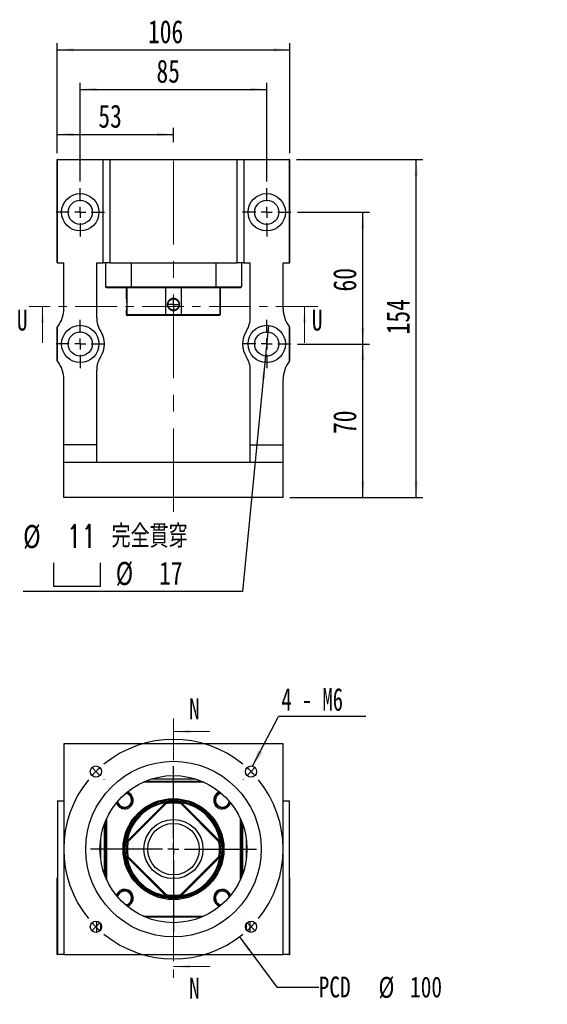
# Model space of a CAD drawing. Header units: millimetres. Extents: x 42 to 268, y 16 to 190.
# Tile 1 of 4: x 42 to 122, y 33 to 182. Entities that reach past the tile are written whole.
import ezdxf

# ---------------------------------------------------------------- set-up
doc = ezdxf.new("R2010")
doc.units = ezdxf.units.MM
doc.linetypes.add('CENTER', pattern=[10.16, 6.35, -1.27, 1.27, -1.27])
doc.linetypes.add('CENTERX2', pattern=[20.32, 12.7, -2.54, 2.54, -2.54])
doc.layers.add('FORMAT', color=7, linetype='Continuous')
doc.styles.add('SLDTEXTSTYLE0', font='TXT', dxfattribs={"width": 0.75})
doc.styles.add('SLDTEXTSTYLE3', font='TXT', dxfattribs={"width": 0.666667})
doc.styles.add('SLDTEXTSTYLE4', font='TXT', dxfattribs={"width": 0.75, "bigfont": 'bigfont'})
doc.dimstyles.new('SLDDIMSTYLE1', dxfattribs={"dimtxt": 3.175, "dimasz": 2.5, "dimexe": 0, "dimexo": 0.0625, "dimgap": 0.79375, "dimtad": 0, "dimtih": 1, "dimtoh": 1, "dimlfac": 3, "dimrnd": 1e-09, "dimzin": 12, "dimdsep": 46, "dimtxsty": 'SLDTEXTSTYLE0', "dimblk1": 'NONE', "dimsah": 1, "dimcen": 0, "dimadec": 0, "dimazin": 3, "dimtfac": 1, "dimtmove": 0, "dimatfit": 3, "dimldrblk": 'NONE', "dimfxl": 0, "dimfrac": 2, "dimtolj": 1, "dimtzin": 12, "dimarcsym": 0})
doc.dimstyles.new('SLDDIMSTYLE2', dxfattribs={"dimtxt": 0.18, "dimasz": 2.5, "dimexe": 0, "dimexo": 0.0625, "dimgap": 0, "dimtad": 0, "dimtih": 1, "dimtoh": 1, "dimdec": 0, "dimrnd": 1e-09, "dimzin": 0, "dimdsep": 46, "dimtxsty": 'Standard', "dimsah": 1, "dimcen": 0.09, "dimadec": 0, "dimazin": 0, "dimtfac": 2.5, "dimtdec": 0, "dimtofl": 0, "dimtmove": 0, "dimatfit": 3, "dimfxl": 0, "dimfrac": 2, "dimtolj": 1, "dimtzin": 0, "dimarcsym": 0})
doc.dimstyles.new('SLDDIMSTYLE3', dxfattribs={"dimtxt": 3.5, "dimasz": 2.5, "dimexe": 0, "dimexo": 0.0625, "dimgap": 0.875, "dimtad": 1, "dimlfac": 3, "dimrnd": 1e-09, "dimzin": 12, "dimdsep": 46, "dimtxsty": 'SLDTEXTSTYLE0', "dimsah": 1, "dimcen": 0.09, "dimadec": 0, "dimazin": 3, "dimtfac": 1, "dimtmove": 0, "dimatfit": 0, "dimfxl": 0, "dimfrac": 2, "dimtolj": 1, "dimtzin": 12, "dimarcsym": 0})
doc.dimstyles.new('SLDDIMSTYLE4', dxfattribs={"dimtxt": 3.5, "dimasz": 2.5, "dimexe": 0, "dimexo": 0.0625, "dimgap": 0.875, "dimtad": 1, "dimlfac": 3, "dimrnd": 1e-09, "dimzin": 12, "dimdsep": 46, "dimtxsty": 'SLDTEXTSTYLE0', "dimsah": 1, "dimcen": 0.09, "dimadec": 0, "dimazin": 3, "dimtfac": 1, "dimtofl": 0, "dimtmove": 0, "dimatfit": 3, "dimfxl": 0, "dimfrac": 2, "dimtolj": 1, "dimtzin": 12, "dimarcsym": 0})
doc.dimstyles.new('SLDDIMSTYLE5', dxfattribs={"dimtxt": 3.5, "dimasz": 2.5, "dimexe": 0, "dimexo": 0.0625, "dimgap": 0.875, "dimtad": 0, "dimtih": 1, "dimtoh": 1, "dimdec": 6, "dimlfac": 3, "dimrnd": 1e-09, "dimzin": 12, "dimdsep": 46, "dimtxsty": 'SLDTEXTSTYLE0', "dimblk1": 'NONE', "dimsah": 1, "dimcen": 0, "dimadec": 0, "dimazin": 3, "dimtfac": 1, "dimtmove": 0, "dimatfit": 3, "dimldrblk": 'NONE', "dimfxl": 0, "dimfrac": 2, "dimtolj": 1, "dimtzin": 12, "dimarcsym": 0})

# ---------------------------------------------------------------- blocks, each defined once
blk = doc.blocks.new('_D')
at = {"layer": 'FORMAT', "color": 7}
for p, q in [((75.18, 42.89), (80.88, 35.28)), ((80.88, 35.28), (87.23, 35.28))]:
    blk.add_line(p, q, dxfattribs=at)
blk.add_solid([(75.18, 42.89), (76.48, 40.74), (76.88, 41.04)], dxfattribs=at)
at = {"layer": 'FORMAT', "color": 7, "char_height": 3.175, "attachment_point": 1, "style": 'SLDTEXTSTYLE0'}
for s, insert in [('PCD', (87.23, 36.87)), ('%%c', (96.32, 36.82)), ('100', (101.11, 36.87))]:
    blk.add_mtext(s, dxfattribs=dict(at, insert=insert))
blk = doc.blocks.new('_NONE')
blk = doc.blocks.new('SW_NOTE_0')
at = {"layer": 'FORMAT', "color": 0}
blk.add_line((13.23, 0), (0, 0), dxfattribs=at)
at = {"layer": 'FORMAT', "color": 0, "insert": (0.42, 4.32), "char_height": 3.44, "attachment_point": 1, "style": 'SLDTEXTSTYLE3'}
blk.add_mtext('4 - M6', dxfattribs=at)
blk = doc.blocks.new('SW_CENTERMARKSYMBOL_0')
at = {"layer": 'FORMAT', "color": 0}
for p, q in [((0, 1.67), (0, 12.62)), ((-1.67, 0), (-12.62, 0)), ((0, 0), (-0.83, 0)), ((0, 0), (0, 0.83)), ((0, 0), (0, -0.83)), ((0, 0), (0.83, 0)), ((1.67, 0), (12.62, 0)), ((0, -1.67), (0, -12.62))]:
    blk.add_line(p, q, dxfattribs=at)
blk = doc.blocks.new('SW_CENTERMARKSYMBOL_1')
at = {"layer": 'FORMAT', "color": 0}
for p, q in [((-24.75, 1.18), (-24.76, 1.19)), ((-23.57, 0), (-24.16, 0.59)), ((-23.57, 0), (-22.98, -0.59)), ((-11.79, -10.12), (-11.79, 0.83)), ((0, 0), (-0.59, -0.59)), ((0, 0), (0.59, 0.59)), ((1.18, 1.18), (1.19, 1.19)), ((-22.39, -1.18), (-22.38, -1.19)), ((-1.18, -1.18), (-1.19, -1.19)), ((-13.45, -11.79), (-24.4, -11.79)), ((-11.79, -11.79), (-12.62, -11.79)), ((-11.79, -11.79), (-11.79, -10.95)), ((-11.79, -11.79), (-11.79, -12.62)), ((-11.79, -11.79), (-10.95, -11.79)), ((-10.12, -11.79), (0.83, -11.79)), ((-11.79, -13.45), (-11.79, -24.4)), ((-22.39, -22.39), (-22.38, -22.38)), ((-1.18, -22.39), (-1.19, -22.38)), ((-23.57, -23.57), (-24.16, -24.16)), ((-23.57, -23.57), (-22.98, -22.98)), ((0, -23.57), (-0.59, -22.98)), ((0, -23.57), (0.59, -24.16)), ((-24.75, -24.75), (-24.76, -24.76)), ((1.18, -24.75), (1.19, -24.76))]:
    blk.add_line(p, q, dxfattribs=at)
for start, end in [(50.7296, 129.2704), (135, 137.8648), (132.1352, 135), (45, 47.8648), (42.1352, 45), (140.7296, 219.2704), (320.7296, 39.2704), (222.1352, 225), (225, 227.8648), (312.1352, 315), (315, 317.8648), (230.7296, 309.2704)]:
    blk.add_arc((-11.79, -11.79), 16.67, start, end, dxfattribs=at)
blk = doc.blocks.new('_D_1')
at = {"layer": 'FORMAT', "color": 7}
for p, q in [((47.51, 161.92), (47.51, 165.75)), ((47.51, 164.75), (65.18, 164.75)), ((65.18, 163.59), (65.18, 165.75))]:
    blk.add_line(p, q, dxfattribs=at)
for points in [[(47.51, 164.75), (50.01, 164.5), (50.01, 165)], [(65.18, 164.75), (62.68, 165), (62.68, 164.5)]]:
    blk.add_solid(points, dxfattribs=at)
at = {"layer": 'FORMAT', "color": 7, "insert": (53.76, 169.27), "char_height": 3.5, "attachment_point": 1, "style": 'SLDTEXTSTYLE0'}
blk.add_mtext('53', dxfattribs=at)
blk = doc.blocks.new('_D_2')
at = {"layer": 'FORMAT', "color": 7}
for p, q in [((51.01, 157.59), (51.01, 172.59)), ((79.34, 157.59), (79.34, 172.59)), ((51.01, 171.59), (79.34, 171.59))]:
    blk.add_line(p, q, dxfattribs=at)
for points in [[(51.01, 171.59), (53.51, 171.34), (53.51, 171.84)], [(79.34, 171.59), (76.84, 171.84), (76.84, 171.34)]]:
    blk.add_solid(points, dxfattribs=at)
at = {"layer": 'FORMAT', "color": 7, "insert": (62.59, 176.1), "char_height": 3.5, "attachment_point": 1, "style": 'SLDTEXTSTYLE0'}
blk.add_mtext('85', dxfattribs=at)
blk = doc.blocks.new('_D_3')
at = {"layer": 'FORMAT', "color": 7}
for p, q in [((47.51, 161.92), (47.51, 178.59)), ((82.84, 161.92), (82.84, 178.59)), ((47.51, 177.59), (82.84, 177.59))]:
    blk.add_line(p, q, dxfattribs=at)
for points in [[(47.51, 177.59), (50.01, 177.34), (50.01, 177.84)], [(82.84, 177.59), (80.34, 177.84), (80.34, 177.34)]]:
    blk.add_solid(points, dxfattribs=at)
at = {"layer": 'FORMAT', "color": 7, "insert": (61.3, 182.1), "char_height": 3.5, "attachment_point": 1, "style": 'SLDTEXTSTYLE0'}
blk.add_mtext('106', dxfattribs=at)
blk = doc.blocks.new('_D_4')
at = {"layer": 'FORMAT', "color": 7}
for p, q in [((84.01, 132.92), (94.94, 132.92)), ((93.94, 109.59), (93.94, 132.92)), ((82.84, 109.59), (94.94, 109.59))]:
    blk.add_line(p, q, dxfattribs=at)
for points in [[(93.94, 132.92), (93.69, 130.42), (94.19, 130.42)], [(93.94, 109.59), (94.19, 112.09), (93.69, 112.09)]]:
    blk.add_solid(points, dxfattribs=at)
at = {"layer": 'FORMAT', "color": 7, "insert": (89.43, 119.25), "char_height": 3.5, "attachment_point": 1, "rotation": 90, "style": 'SLDTEXTSTYLE0'}
blk.add_mtext('70', dxfattribs=at)
blk = doc.blocks.new('_D_5')
at = {"layer": 'FORMAT', "color": 7}
for p, q in [((84.01, 152.92), (94.94, 152.92)), ((93.94, 132.92), (93.94, 152.92)), ((84.01, 132.92), (94.94, 132.92))]:
    blk.add_line(p, q, dxfattribs=at)
for points in [[(93.94, 152.92), (93.69, 150.42), (94.19, 150.42)], [(93.94, 132.92), (94.19, 135.42), (93.69, 135.42)]]:
    blk.add_solid(points, dxfattribs=at)
at = {"layer": 'FORMAT', "color": 7, "insert": (89.43, 140.89), "char_height": 3.5, "attachment_point": 1, "rotation": 90, "style": 'SLDTEXTSTYLE0'}
blk.add_mtext('60', dxfattribs=at)
blk = doc.blocks.new('_D_6')
at = {"layer": 'FORMAT', "color": 7}
for p, q in [((83.84, 160.92), (103.05, 160.92)), ((102.05, 109.59), (102.05, 160.92)), ((82.84, 109.59), (103.05, 109.59))]:
    blk.add_line(p, q, dxfattribs=at)
for points in [[(102.05, 160.92), (101.8, 158.42), (102.3, 158.42)], [(102.05, 109.59), (102.3, 112.09), (101.8, 112.09)]]:
    blk.add_solid(points, dxfattribs=at)
at = {"layer": 'FORMAT', "color": 7, "insert": (97.53, 134.38), "char_height": 3.5, "attachment_point": 1, "rotation": 90, "style": 'SLDTEXTSTYLE0'}
blk.add_mtext('154', dxfattribs=at)
blk = doc.blocks.new('SW_SYMBOL_HOLE_SPOT')
at = {"layer": 'FORMAT', "color": 0}
for p, q in [((0, 875), (0, 75)), ((1600, 75), (1600, 875)), ((0, 75), (1600, 75))]:
    blk.add_line(p, q, dxfattribs=at)
blk = doc.blocks.new('_D_7')
at = {"layer": 'FORMAT'}
for p, q in [((79.62, 135.74), (79.06, 130.1)), ((79.06, 130.1), (75.64, 95.32)), ((75.64, 95.32), (42.34, 95.32))]:
    blk.add_line(p, q, dxfattribs=at)
blk.add_solid([(79.06, 130.1), (78.57, 127.64), (79.07, 127.59)], dxfattribs=at)
at = {"layer": 'FORMAT', "xscale": 0.004470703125, "yscale": 0.004470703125, "zscale": 0.004470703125}
blk.add_blockref('SW_SYMBOL_HOLE_SPOT', (46.95, 95.8), dxfattribs=at)
at = {"layer": 'FORMAT', "char_height": 3.5, "attachment_point": 1}
for s, insert, style in [('%%c', (42.34, 105.44), 'SLDTEXTSTYLE0'), ('11 \\M+18AAE\\M+19153\\M+18AD1\\M+190FA', (48.94, 105.49), 'SLDTEXTSTYLE4'), ('%%c', (56.4, 99.83), 'SLDTEXTSTYLE0'), ('17', (62.99, 99.88), 'SLDTEXTSTYLE0')]:
    blk.add_mtext(s, dxfattribs=dict(at, insert=insert, style=style))
blk = doc.blocks.new('SW_CENTERMARKSYMBOL_2')
at = {"layer": 'FORMAT', "color": 0}
for p, q in [((0, 1.67), (0, 3.67)), ((-1.67, 0), (-3.67, 0)), ((0, 0), (-0.83, 0)), ((0, 0), (0, 0.83)), ((0, 0), (0, -0.83)), ((0, 0), (0.83, 0)), ((1.67, 0), (3.67, 0)), ((0, -1.67), (0, -3.67))]:
    blk.add_line(p, q, dxfattribs=at)
blk = doc.blocks.new('SW_CENTERMARKSYMBOL_3')
at = {"layer": 'FORMAT', "color": 0}
for p, q in [((0, 1.67), (0, 3.67)), ((-1.67, 0), (-3.67, 0)), ((0, 0), (-0.83, 0)), ((0, 0), (0, 0.83)), ((0, 0), (0, -0.83)), ((0, 0), (0.83, 0)), ((1.67, 0), (3.67, 0)), ((0, -1.67), (0, -3.67))]:
    blk.add_line(p, q, dxfattribs=at)
blk = doc.blocks.new('SW_CENTERMARKSYMBOL_4')
at = {"layer": 'FORMAT', "color": 0}
for p, q in [((0, 1.67), (0, 3.67)), ((-1.67, 0), (-3.67, 0)), ((0, 0), (-0.83, 0)), ((0, 0), (0, 0.83)), ((0, 0), (0, -0.83)), ((0, 0), (0.83, 0)), ((1.67, 0), (3.67, 0)), ((0, -1.67), (0, -3.67))]:
    blk.add_line(p, q, dxfattribs=at)
blk = doc.blocks.new('SW_CENTERMARKSYMBOL_5')
at = {"layer": 'FORMAT', "color": 0}
for p, q in [((0, 1.67), (0, 3.67)), ((-1.67, 0), (-3.67, 0)), ((0, 0), (-0.83, 0)), ((0, 0), (0, 0.83)), ((0, 0), (0, -0.83)), ((0, 0), (0.83, 0)), ((1.67, 0), (3.67, 0)), ((0, -1.67), (0, -3.67))]:
    blk.add_line(p, q, dxfattribs=at)
blk = doc.blocks.new('SW_CENTERMARKSYMBOL_6')
at = {"layer": 'FORMAT', "color": 0}
for p, q in [((0, 1.67), (0, 1.68)), ((-1.67, 0), (-1.68, 0)), ((0, 0), (-0.83, 0)), ((0, 0), (0, 0.83)), ((0, 0), (0, -0.83)), ((0, 0), (0.83, 0)), ((1.67, 0), (1.68, 0)), ((0, -1.67), (0, -1.68))]:
    blk.add_line(p, q, dxfattribs=at)

msp = doc.modelspace()

# ---------------------------------------------------------------- linework, layer by layer
at = {"color": 7, "linetype": 'Continuous', "lineweight": 25}
for p, q in [((47.50851009, 145.25799565), (47.50851009, 160.92466241)), ((47.50851009, 160.92466241), (47.57517665, 160.92466241)), ((47.57517665, 145.25799565), (47.57517665, 160.92466241)), ((47.57517665, 160.92466241), (54.50850938, 160.92466241)), ((54.50850938, 145.25799565), (54.50850938, 160.92466241)), ((54.50850938, 160.92466241), (55.50851016, 160.92466241)), ((55.50851016, 160.92466241), (55.50851016, 145.25799565)), ((55.50851016, 160.92466241), (74.84184294, 160.92466241)), ((74.84184294, 145.25799565), (74.84184294, 160.92466241)), ((74.84184294, 160.92466241), (75.84184372, 160.92466241)), ((75.84184372, 160.92466241), (75.84184372, 145.25799565)), ((75.84184372, 160.92466241), (82.77517646, 160.92466241)), ((82.77517646, 145.25799565), (82.77517646, 160.92466241)), ((82.84184301, 160.92466241), (82.77517646, 160.92466241)), ((82.84184301, 145.25799565), (82.84184301, 160.92466241)), ((47.57517665, 145.25799565), (47.50851009, 145.25799565)), ((47.57517665, 145.25799565), (48.50850964, 145.25799565)), ((48.50850964, 138.25539115), (48.50850964, 145.25799565)), ((53.50850983, 136.89328967), (53.50850983, 145.25799565)), ((53.50850983, 145.25799565), (54.50850938, 145.25799565)), ((55.50851016, 145.25799565), (54.50850938, 145.25799565)), ((54.84184339, 145.25799565), (54.84184339, 141.59132901)), ((55.50851016, 145.25799565), (74.84184294, 145.25799565)), ((58.75256001, 145.25799565), (58.75256001, 141.59132901)), ((71.59779309, 145.25799565), (71.59779309, 141.59132901)), ((75.84184372, 145.25799565), (74.84184294, 145.25799565)), ((75.50850971, 145.25799565), (75.50850971, 141.59132901)), ((75.84184372, 145.25799565), (76.84184327, 145.25799565)), ((76.84184327, 136.89328967), (76.84184327, 145.25799565)), ((81.84184347, 145.25799565), (82.77517646, 145.25799565)), ((81.84184347, 138.25539115), (81.84184347, 145.25799565)), ((82.77517646, 145.25799565), (82.84184301, 145.25799565)), ((54.84184339, 141.59132901), (58.75256001, 141.59132901)), ((58.80031264, 141.424662), (55.00850977, 141.424662)), ((58.00850964, 141.424662), (58.00850964, 139.85175131)), ((58.10646677, 141.424662), (58.10646677, 137.42466259)), ((58.75256001, 141.59132901), (71.59779309, 141.59132901)), ((71.55004046, 141.424662), (58.80031264, 141.424662)), ((63.99430726, 137.42466259), (63.99430726, 141.424662)), ((66.35604584, 141.424662), (66.35604584, 137.42466259)), ((75.34184333, 141.424662), (71.55004046, 141.424662)), ((71.59779309, 141.59132901), (75.50850971, 141.59132901)), ((72.24388633, 137.42466259), (72.24388633, 141.424662)), ((72.34184346, 137.42466259), (72.34184346, 141.424662)), ((58.00850964, 137.99778112), (58.00850964, 137.42466259)), ((58.00850964, 137.42466259), (58.17517664, 137.25799559)), ((58.00850964, 137.42466259), (58.10646677, 137.42466259)), ((58.10646677, 137.42466259), (63.99430726, 137.42466259)), ((58.2623056, 137.25799559), (58.17517664, 137.25799559)), ((64.07417073, 137.25799559), (58.2623056, 137.25799559)), ((63.99430726, 137.42466259), (66.35604584, 137.42466259)), ((66.27618237, 137.25799559), (64.07417073, 137.25799559)), ((72.0880475, 137.25799559), (66.27618237, 137.25799559)), ((66.35604584, 137.42466259), (72.24388633, 137.42466259)), ((72.17517646, 137.25799559), (72.0880475, 137.25799559)), ((72.17517646, 137.25799559), (72.34184346, 137.42466259)), ((72.24388633, 137.42466259), (72.34184346, 137.42466259)), ((47.50851009, 130.36971031), (47.50851009, 135.47961402)), ((47.57517665, 130.28080253), (47.57517665, 135.56852428)), ((82.77517646, 130.28080253), (82.77517646, 135.56852428)), ((82.84184301, 130.36971031), (82.84184301, 135.47961402)), ((53.50850983, 117.5913288), (53.50850983, 128.95603466)), ((76.84184327, 117.5913288), (76.84184327, 128.95603466)), ((48.50850964, 117.5913288), (48.50850964, 127.59393442)), ((81.84184347, 117.5913288), (81.84184347, 127.59393442)), ((53.50850983, 117.5913288), (48.50850964, 117.5913288)), ((48.50850964, 114.9246617), (48.50850964, 117.5913288)), ((53.50850983, 114.9246617), (53.50850983, 117.5913288)), ((76.84184327, 117.5913288), (81.84184347, 117.5913288)), ((76.84184327, 114.9246617), (76.84184327, 117.5913288)), ((81.84184347, 114.9246617), (81.84184347, 117.5913288)), ((81.84184347, 114.9246617), (48.50850964, 114.9246617)), ((48.50850964, 109.59132749), (48.50850964, 114.9246617)), ((81.84184347, 109.59132749), (81.84184347, 114.9246617)), ((81.84184347, 109.59132749), (48.50850964, 109.59132749)), ((81.84184347, 72.21903861), (48.50850964, 72.21903861)), ((48.50850964, 72.21903861), (48.50850964, 40.21903833)), ((81.84184347, 40.21903833), (81.84184347, 72.21903861)), ((69.79397866, 66.38570525), (60.55637444, 66.38570525)), ((60.94236822, 66.55237164), (69.40798488, 66.55237164)), ((61.87113866, 66.88570565), (68.47921444, 66.88570565)), ((47.57517665, 63.55237177), (47.57517665, 51.88570505)), ((47.57517665, 63.55237177), (47.59184359, 63.55237177)), ((47.59184359, 40.21903833), (47.59184359, 63.55237177)), ((47.59184359, 63.55237177), (48.50850964, 63.55237177)), ((58.10646677, 57.39990777), (63.99430726, 63.28774825)), ((64.07417073, 63.13190943), (58.2623056, 57.3200443)), ((72.0880475, 57.3200443), (66.27618237, 63.13190943)), ((66.35604584, 63.28774825), (72.24388633, 57.39990777)), ((81.84184347, 63.55237177), (82.75850951, 63.55237177)), ((82.75850951, 63.55237177), (82.75850951, 40.21903833)), ((82.75850951, 63.55237177), (82.77517646, 63.55237177)), ((82.77517646, 51.88570505), (82.77517646, 63.55237177)), ((54.67517638, 52.41845385), (54.67517638, 60.0196231)), ((54.84184339, 51.98623015), (54.84184339, 60.4518468)), ((55.00850977, 60.83784058), (55.00850977, 51.60023637)), ((75.34184333, 51.60023637), (75.34184333, 60.83784058)), ((75.50850971, 60.4518468), (75.50850971, 51.98623015)), ((75.67517672, 60.0196231), (75.67517672, 52.41845385)), ((63.99430726, 49.15032869), (58.10646677, 55.03816918)), ((58.2623056, 55.11803265), (64.07417073, 49.30616752)), ((66.27618237, 49.30616752), (72.0880475, 55.11803265)), ((72.24388633, 55.03816918), (66.35604584, 49.15032869)), ((47.50851009, 40.21903833), (47.50851009, 51.88570505)), ((47.57517665, 51.88570505), (47.50851009, 51.88570505)), ((82.77517646, 51.88570505), (82.84184301, 51.88570505)), ((82.84184301, 40.21903833), (82.84184301, 51.88570505)), ((60.55637444, 46.05237169), (69.79397866, 46.05237169)), ((69.40798488, 45.88570531), (60.94236822, 45.88570531)), ((47.50851009, 40.21903833), (47.59184359, 40.21903833)), ((48.50850964, 40.21903833), (47.59184359, 40.21903833)), ((48.50850964, 40.21903833), (81.84184347, 40.21903833)), ((82.75850951, 40.21903833), (81.84184347, 40.21903833)), ((82.75850951, 40.21903833), (82.84184301, 40.21903833))]:
    msp.add_line(p, q, dxfattribs=at)
at = {"color": 7, "linetype": 'CENTER', "lineweight": 18}
for p, q in [((87.08185255, 138.60112928), (43.26850888, 138.60112928)), ((65.17517655, 76.05904047), (65.17517655, 36.37901981))]:
    msp.add_line(p, q, dxfattribs=at)
at = {"color": 7, "linetype": 'Continuous', "lineweight": 18}
for p, q in [((45.26850888, 133.10112928), (45.26850888, 138.60112928)), ((85.08185255, 133.10112928), (85.08185255, 138.60112928)), ((70.67517655, 74.05904047), (65.17517655, 74.05904047)), ((70.67517655, 38.37901981), (65.17517655, 38.37901981))]:
    msp.add_line(p, q, dxfattribs=at)
at = {"color": 8, "linetype": 'Continuous', "lineweight": 25}
for p, q in [((54.09184311, 57.58071636), (54.09184311, 54.85736058)), ((76.25850999, 54.85736058), (76.25850999, 57.58071636)), ((54.09184311, 44.91351382), (54.09184311, 43.95433725)), ((76.25850999, 43.95433725), (76.25850999, 44.91351382))]:
    msp.add_line(p, q, dxfattribs=at)
at = {"color": 7, "linetype": 'Continuous', "lineweight": 25}
for centre, radius in [((51.00850988, 152.92466237), 2.83333333), ((79.34184322, 152.92466237), 2.83333333), ((51.00850988, 152.92466237), 1.83333333), ((79.34184322, 152.92466237), 1.83333333), ((51.00850988, 132.92466237), 2.83333333), ((51.00850988, 132.92466237), 1.83333333), ((79.34184322, 132.92466237), 2.83333333), ((79.34184322, 132.92466237), 1.83333333), ((65.17517655, 56.21903847), 13.33333333), ((53.39006353, 68.00415149), 0.85), ((76.96028957, 68.00415149), 0.85), ((65.17517655, 56.21903847), 11.16666667), ((65.17517655, 56.21903847), 7.66666667), ((65.17517655, 56.21903847), 7.5), ((65.17517655, 56.21903847), 7.33333333), ((65.17517655, 56.21903847), 4.48333333), ((65.17517655, 56.21903847), 3.91666667), ((53.39006353, 44.43392545), 0.85), ((76.96028957, 44.43392545), 0.85)]:
    msp.add_circle(centre, radius, dxfattribs=at)
for centre, radius, start, end in [((44.17517655, 138.2553909), 4.33333333, 322.0419714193, 0), ((86.17517655, 138.2553909), 4.33333333, 180, 217.9580285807), ((57.17517655, 136.89328934), 3.66666667, 180, 212.7637577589), ((73.17517655, 136.89328934), 3.66666667, 327.2362422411, 0), ((51.00850988, 132.92466237), 4.33333333, 142.4016949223, 143.8710725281), ((51.00850988, 132.92466237), 4.33333333, 142.0419714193, 142.4016949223), ((51.00850988, 132.92466237), 3.66666667, 327.2362422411, 32.7637577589), ((79.34184322, 132.92466237), 3.66666667, 147.2362422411, 212.7637577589), ((79.34184322, 132.92466237), 4.33333333, 37.5983050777, 37.9580285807), ((79.34184322, 132.92466237), 4.33333333, 36.1289274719, 37.5983050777), ((51.00850988, 132.92466237), 4.33333333, 216.1289274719, 217.5983050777), ((51.00850988, 132.92466237), 4.33333333, 217.5983050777, 217.9580285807), ((44.17517655, 127.59393384), 4.33333333, 0, 37.9580285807), ((57.17517655, 128.9560354), 3.66666667, 147.2362422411, 180), ((73.17517655, 128.9560354), 3.66666667, 0, 32.7637577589), ((86.17517655, 127.59393384), 4.33333333, 142.0419714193, 180), ((79.34184322, 132.92466237), 4.33333333, 322.0419714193, 322.4016949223), ((79.34184322, 132.92466237), 4.33333333, 322.4016949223, 323.8710725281), ((57.75055535, 63.64365968), 1.06666667, 188.5552312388, 81.4447687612), ((57.75055535, 63.64365968), 1.31666667, 270, 72.3680501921), ((57.75055535, 63.64365968), 1.15, 270, 77.9120989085), ((72.59979775, 63.64365968), 1.31666667, 107.6319498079, 270), ((72.59979775, 63.64365968), 1.15, 102.0879010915, 270), ((72.59979775, 63.64365968), 1.06666667, 98.5552312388, 351.4447687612), ((57.75055535, 63.64365968), 1.31666667, 197.6319498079, 270), ((57.75055535, 63.64365968), 1.15, 192.0879010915, 270), ((65.17517655, 56.21903847), 7.16666667, 99.4840162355, 170.5159837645), ((65.17517655, 56.21903847), 7.16666667, 80.5159837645, 99.4840162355), ((65.17517655, 56.21903847), 7, 80.9505676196, 99.0494323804), ((65.17517655, 56.21903847), 7.16666667, 9.4840162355, 80.5159837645), ((72.59979775, 63.64365968), 1.15, 270, 347.9120989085), ((72.59979775, 63.64365968), 1.31666667, 270, 342.3680501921), ((65.17517655, 56.21903847), 7.16666667, 170.5159837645, 189.4840162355), ((65.17517655, 56.21903847), 7, 170.9505676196, 189.0494323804), ((65.17517655, 56.21903847), 7, 350.9505676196, 9.0494323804), ((65.17517655, 56.21903847), 7.16666667, 350.5159837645, 9.4840162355), ((65.17517655, 56.21903847), 7.16666667, 189.4840162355, 226.1462626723), ((65.17517655, 56.21903847), 7.16666667, 279.4840162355, 350.5159837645), ((65.17517655, 56.21903847), 7.16666667, 226.1462626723, 260.5159837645), ((57.75055535, 48.79441727), 1.31666667, 287.6319498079, 162.3680501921), ((57.75055535, 48.79441727), 1.15, 282.0879010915, 167.9120989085), ((57.75055535, 48.79441727), 1.06666667, 278.5552312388, 171.4447687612), ((72.59979775, 48.79441727), 1.31666667, 17.6319498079, 252.3680501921), ((72.59979775, 48.79441727), 1.15, 12.0879010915, 257.9120989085), ((72.59979775, 48.79441727), 1.06666667, 8.5552312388, 261.4447687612), ((65.17517655, 56.21903847), 7.16666667, 260.5159837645, 279.4840162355), ((65.17517655, 56.21903847), 7, 260.9505676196, 279.0494323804)]:
    msp.add_arc(centre, radius, start, end, dxfattribs=at)
for points in [[(55.00850988, 141.42466237), (54.95296255, 141.48020971), (54.8974069, 141.53576535), (54.84184322, 141.59132904)], [(58.75256026, 141.59132904), (58.76842089, 141.53576535), (58.78433798, 141.48020971), (58.80031272, 141.42466237)], [(71.59779284, 141.59132904), (71.58193221, 141.53576535), (71.56601512, 141.48020971), (71.55004038, 141.42466237)], [(75.50850988, 141.59132904), (75.4529462, 141.53576535), (75.39739056, 141.48020971), (75.34184322, 141.42466237)], [(58.1064667, 137.42466237), (58.15834775, 137.36908916), (58.21029331, 137.31353328), (58.26230549, 137.2579957)], [(64.07417075, 137.2579957), (64.04764095, 137.31353328), (64.02101862, 137.36908916), (63.99430728, 137.42466237)], [(66.35604582, 137.42466237), (66.32933448, 137.36908916), (66.30271215, 137.31353328), (66.27618235, 137.2579957)], [(72.2438864, 137.42466237), (72.19200535, 137.36908916), (72.14005979, 137.31353328), (72.08804761, 137.2579957)], [(64.07417075, 63.13190953), (64.04764095, 63.18392172), (64.02101862, 63.23586727), (63.99430728, 63.28774832)], [(66.35604582, 63.28774832), (66.32933448, 63.23586727), (66.30271215, 63.18392172), (66.27618235, 63.13190953)], [(58.1064667, 57.39990774), (58.15834775, 57.3731964), (58.21029331, 57.34657407), (58.26230549, 57.32004427)], [(72.2438864, 57.39990774), (72.19200535, 57.3731964), (72.14005979, 57.34657407), (72.08804761, 57.32004427)], [(58.1064667, 55.03816921), (58.15834775, 55.06488054), (58.21029331, 55.09150287), (58.26230549, 55.11803268)], [(72.2438864, 55.03816921), (72.19200535, 55.06488054), (72.14005979, 55.09150287), (72.08804761, 55.11803268)], [(63.99430728, 49.15032863), (64.02101862, 49.20220967), (64.04764095, 49.25415523), (64.07417075, 49.30616742)], [(66.35604582, 49.15032863), (66.32933448, 49.20220967), (66.30271215, 49.25415523), (66.27618235, 49.30616742)]]:
    msp.add_open_spline(points, degree=3, dxfattribs=at)
for points, knots in [([(58.00850964, 139.85175131), (58.01041683, 139.83735626), (58.01422591, 139.80860621), (58.03953958, 139.59652622), (58.06328312, 139.28943835), (58.07194094, 138.98489673), (58.06864076, 138.74279178), (58.05934153, 138.51013451), (58.03955661, 138.25250632), (58.01420749, 138.04098292), (58.01042718, 138.01218833), (58.00853572, 137.99778112)], [0, 0, 0, 0, 0.1256441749, 0.2509387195, 0.3755956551, 0.499750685, 0.5616390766, 0.6245083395, 0.7490459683, 0.8744365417, 1, 1, 1, 1]), ([(65.17517655, 137.99757304), (65.11403806, 137.99762006), (64.99112416, 138.00967512), (64.81391821, 138.0637838), (64.64993139, 138.14918129), (64.50712382, 138.26485456), (64.38990927, 138.40587798), (64.30341263, 138.56787196), (64.24856588, 138.74295099), (64.23032225, 138.92471303), (64.24841451, 139.10658981), (64.30331466, 139.28151437), (64.38985058, 139.44344393), (64.5069642, 139.58432065), (64.64989008, 139.69999953), (64.81416878, 139.78542458), (64.99177084, 139.83973695), (65.17607617, 139.85771651), (65.3602051, 139.83976326), (65.53721901, 139.78554013), (65.70094538, 139.69998776), (65.84344886, 139.5842142), (65.96051386, 139.44319237), (66.04702274, 139.28120737), (66.10190084, 139.10611455), (66.12004684, 138.92422221), (66.10175553, 138.74224906), (66.04666359, 138.56724462), (65.9599346, 138.40526135), (65.84274107, 138.26440448), (65.70002736, 138.14876754), (65.53617902, 138.06345996), (65.35909553, 138.00936901), (65.23624137, 137.99752609), (65.17517655, 137.99757304)], [0, 0, 0, 0, 0.031259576, 0.0628525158, 0.0943919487, 0.1255314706, 0.1565701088, 0.1878975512, 0.2191490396, 0.2500198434, 0.2808291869, 0.3121269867, 0.3433950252, 0.3744329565, 0.4055405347, 0.4371600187, 0.4688463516, 0.5001563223, 0.5313928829, 0.5629898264, 0.5944642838, 0.6255835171, 0.6566210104, 0.687925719, 0.7192036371, 0.7500786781, 0.7809141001, 0.812240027, 0.8435232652, 0.8745896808, 0.9056762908, 0.9371934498, 0.9687780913, 1, 1, 1, 1]), ([(65.17517655, 138.07466237), (65.23706634, 138.074667), (65.37314405, 138.08957799), (65.58384615, 138.16631957), (65.78547571, 138.31406156), (65.93342317, 138.51566024), (66.0102128, 138.7266385), (66.03581201, 138.95937001), (65.98715166, 139.24369028), (65.828084, 139.49462865), (65.63132895, 139.65003536), (65.47088343, 139.72742553), (65.3187443, 139.7667011), (65.1240623, 139.78254185), (64.85561548, 139.73653554), (64.60442486, 139.57688569), (64.44916384, 139.37984394), (64.37195687, 139.21912671), (64.33296069, 139.06708154), (64.31741741, 138.87313916), (64.36329572, 138.60535034), (64.52244036, 138.35449697), (64.71931363, 138.19909704), (64.87992112, 138.12172419), (65.03227014, 138.08249116), (65.12981672, 138.07465898), (65.17517655, 138.07466237)], [0, 0, 0, 0, 0.0348116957, 0.0764798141, 0.1250077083, 0.1737392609, 0.2154489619, 0.2501390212, 0.3046736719, 0.3747900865, 0.411927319, 0.4451680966, 0.4745152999, 0.4999759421, 0.5547954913, 0.6248568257, 0.6620849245, 0.695356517, 0.7246742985, 0.7500451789, 0.8045585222, 0.8746875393, 0.9118348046, 0.9451000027, 0.9744860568, 1, 1, 1, 1]), ([(53.50850988, 43.59221858), (53.50850988, 43.72926927), (53.50850988, 43.8663492), (53.50850988, 44.07334432), (53.50850988, 44.14245749), (53.50850988, 44.24814678), (53.50850988, 44.28372434), (53.50850988, 44.35723274), (53.50850988, 44.39586279), (53.50850988, 44.47574443), (53.50850988, 44.51447099), (53.50850988, 44.5877375), (53.50850988, 44.6230044), (53.50850988, 44.72803872), (53.50850988, 44.79681417), (53.50850988, 45.0028148), (53.50850988, 45.13923768), (53.50850988, 45.27563233)], [0, 0, 0, 0, 0.25, 0.25, 0.375, 0.375, 0.4375, 0.4375, 0.5, 0.5, 0.5625, 0.5625, 0.625, 0.625, 0.75, 0.75, 1, 1, 1, 1]), ([(76.84184322, 43.59221858), (76.84184322, 43.72926927), (76.84184322, 43.8663492), (76.84184322, 44.07334432), (76.84184322, 44.14245749), (76.84184322, 44.24814678), (76.84184322, 44.28372434), (76.84184322, 44.35723274), (76.84184322, 44.39586279), (76.84184322, 44.47574443), (76.84184322, 44.51447099), (76.84184322, 44.5877375), (76.84184322, 44.6230044), (76.84184322, 44.72803872), (76.84184322, 44.79681417), (76.84184322, 45.0028148), (76.84184322, 45.13923768), (76.84184322, 45.27563233)], [0, 0, 0, 0, 0.25, 0.25, 0.375, 0.375, 0.4375, 0.4375, 0.5, 0.5, 0.5625, 0.5625, 0.625, 0.625, 0.75, 0.75, 1, 1, 1, 1])]:
    msp.add_open_spline(points, degree=3, knots=knots, dxfattribs=at)
at = {"color": 7, "linetype": 'Continuous', "lineweight": 18}
for points in [[(45.26850888, 138.60112928), (45.01850888, 136.10112928), (45.51850888, 136.10112928)], [(85.08185255, 138.60112928), (84.83185255, 136.10112928), (85.33185255, 136.10112928)], [(65.17517655, 74.05904047), (67.67517655, 73.80904047), (67.67517655, 74.30904047)], [(65.17517655, 38.37901981), (67.67517655, 38.12901981), (67.67517655, 38.62901981)]]:
    msp.add_solid(points, dxfattribs=at)
at = {"layer": 'FORMAT', "color": 7, "linetype": 'CENTERX2', "lineweight": 18}
msp.add_line((65.17517655, 107.41231941), (65.17517655, 162.59132904), dxfattribs=at)

# ---------------------------------------------------------------- block references
at = {"layer": 'FORMAT', "color": 7}
for name, p in [('SW_CENTERMARKSYMBOL_5', (51.00850988, 152.92466237)), ('SW_CENTERMARKSYMBOL_2', (79.34184322, 152.92466237)), ('SW_CENTERMARKSYMBOL_6', (65.17517655, 138.92466237)), ('SW_CENTERMARKSYMBOL_4', (51.00850988, 132.92466237)), ('SW_CENTERMARKSYMBOL_3', (79.34184322, 132.92466237)), ('SW_NOTE_0', (81.14961637, 76.36018027)), ('SW_CENTERMARKSYMBOL_1', (76.96028957, 68.00415149)), ('SW_CENTERMARKSYMBOL_0', (65.17517655, 56.21903847))]:
    msp.add_blockref(name, p, dxfattribs=at)

# ---------------------------------------------------------------- texts
at = {"color": 7, "linetype": 'Continuous', "char_height": 3.175, "attachment_point": 1, "style": 'SLDTEXTSTYLE0'}
for s, insert in [('U', (41.38770888, 138.14112928)), ('U', (86.19065255, 138.14112928)), ('N', (67.54435046, 79.09904047)), ('N', (67.54435046, 36.70069981))]:
    msp.add_mtext(s, dxfattribs=dict(at, insert=insert))

# ---------------------------------------------------------------- dimensions: what is measured, and where the dimension line sits
at = {"layer": 'FORMAT', "color": 7}
for base, p1, p2, dimstyle, picture, middle in [((82.84184322, 177.59132904), (47.50850988, 160.92466237), (82.84184322, 160.92466237), 'SLDDIMSTYLE4', '_D_3', (65.17517655, 177.59132904)), ((79.34184322, 171.59132904), (51.00850988, 156.59132904), (79.34184322, 156.59132904), 'SLDDIMSTYLE4', '_D_2', (65.17517655, 171.59132904)), ((65.17517655, 164.75426567), (47.50850988, 160.92466237), (65.17517655, 162.59132904), 'SLDDIMSTYLE3', '_D_1', (56.34184322, 164.75426567))]:
    dim = msp.add_linear_dim(base=base, p1=p1, p2=p2, dimstyle=dimstyle, dxfattribs=at)
    dim.commit()
    dim.dimension.update_dxf_attribs({"geometry": picture, "text_midpoint": middle, "dimtype": 160})
for base, p1, p2, picture, middle in [((102.04606229, 160.92466237), (81.84184322, 109.59132904), (82.84184322, 160.92466237), '_D_6', (102.04606229, 138.26316245)), ((93.94308601, 152.92466237), (83.00850988, 132.92466237), (83.00850988, 152.92466237), '_D_5', (93.94308601, 143.47617195)), ((93.94308601, 132.92466237), (81.84184322, 109.59132904), (83.00850988, 132.92466237), '_D_4', (93.94308601, 121.83436742))]:
    dim = msp.add_linear_dim(base=base, p1=p1, p2=p2, angle=90, dimstyle='SLDDIMSTYLE4', dxfattribs=at)
    dim.commit()
    dim.dimension.update_dxf_attribs({"geometry": picture, "text_midpoint": middle, "dimtype": 160})
at = {"layer": 'FORMAT'}
dim = msp.add_diameter_dim_2p(p1=(79.61974773, 135.74433378), p2=(79.0639387, 130.10499096), text='<> 完全貫穿\\P{\\fGDT;v}%%c 17 \\P', dimstyle='SLDDIMSTYLE5', dxfattribs=at)
dim.commit()
dim.dimension.update_dxf_attribs({"geometry": '_D_7', "text_midpoint": (58.19602526, 100.92653842), "dimtype": 163})
at = {"layer": 'FORMAT', "color": 7}
dim = msp.add_diameter_dim_2p(p1=(55.17463773, 69.55196768), p2=(75.17571537, 42.88610927), text='PCD<>', dimstyle='SLDDIMSTYLE1', dxfattribs=at)
dim.commit()
dim.dimension.update_dxf_attribs({"geometry": '_D', "text_midpoint": (97.68791254, 35.28319213), "dimtype": 163})

# ---------------------------------------------------------------- leaders
msp.add_leader([(77.19535246, 68.82100242), (81.14961637, 76.36018027)], dimstyle='SLDDIMSTYLE2', dxfattribs=at)

doc.saveas('drawing.dxf')
